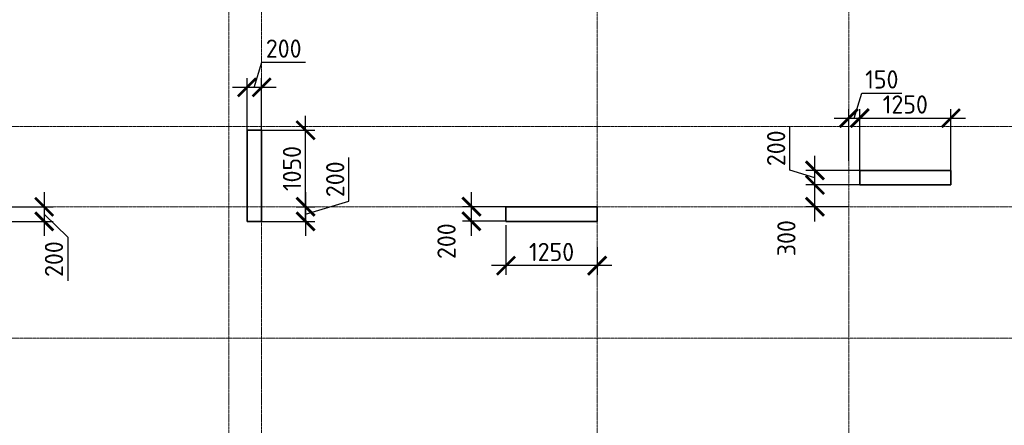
# Model space of a CAD drawing. Header units: millimetres. Extents: x 369815 to 1481759, y -423071 to -27917.
# Tile 5 of 256: x 449875 to 463375, y -372626 to -367062. Entities that reach past the tile are written whole.
import ezdxf

# ---------------------------------------------------------------- set-up
doc = ezdxf.new("R2010")
doc.units = ezdxf.units.MM
doc.linetypes.add('______5', pattern=[1100, 800, -100, 100, -100])
doc.linetypes.add('осевая', pattern=[50.8, 31.75, -6.35, 6.35, -6.35])
doc.layers.add('Колонна_ бетон', color=7, linetype='Continuous', lineweight=50, true_color=0xb4b496)
doc.layers.add('Оси', color=40, linetype='______5', lineweight=18)
doc.layers.add('РАЗМЕРЫ', color=1, linetype='Continuous', lineweight=9)
doc.styles.add('GOST-2.304_Type-B', font='GOST_Common.ttf')
doc.dimstyles.new('СПДС', dxfattribs={"dimscale": 100, "dimtxt": 2.5, "dimasz": 2.5, "dimexe": 1.25, "dimexo": 0, "dimtad": 1, "dimdec": 0, "dimtxsty": 'GOST-2.304_Type-B', "dimblk": 'ARCHTICK', "dimcen": 2.5, "dimdle": 2, "dimadec": 0, "dimazin": 2, "dimtfac": 0.75, "dimtdec": 0, "dimtmove": 1, "dimatfit": 3, "dimfxl": 1, "dimtolj": 1, "dimarcsym": 1})

# ---------------------------------------------------------------- blocks, each defined once
blk = doc.blocks.new('оси2')
at = {"layer": 'Оси', "color": 16, "linetype": 'осевая', "lineweight": 0, "ltscale": 0.5, "transparency": 33554687}
for p, q in [((996995.5, 5465.4), (996995.5, -20739.3)), ((1000445.5, 5465.4), (1000445.5, -20739.3)), ((991945.5, 4955.2), (991945.5, -20287.7)), ((992395.5, 4955.2), (992395.5, -20293.6)), ((979200, -4392.9), (1032582.1, -4392.9)), ((979200, -5492.9), (1032582.1, -5492.9)), ((979200, -7292.9), (1032582.1, -7292.9))]:
    blk.add_line(p, q, dxfattribs=at)
blk = doc.blocks.new('_ArchTick')
at = {"color": 0, "linetype": 'ByBlock', "const_width": 0.15}
blk.add_lwpolyline([(-0.5, -0.5), (0.5, 0.5)], dxfattribs=at)
blk = doc.blocks.new('*D1700')
at = {"layer": 'DEFPOINTS', "color": 0, "transparency": 16777216}
for p in [(449592, -369629), (449592, -369829), (450211, -369829)]:
    blk.add_point(p, dxfattribs=at)
at = {"layer": 'РАЗМЕРЫ', "color": 0, "lineweight": -2, "transparency": 16777216}
for p, q in [((450211, -369429), (450211, -370029)), ((449592, -369629), (450336, -369629)), ((450211, -369729), (450533, -370046)), ((449592, -369829), (450336, -369829)), ((450533, -370046), (450533, -370646))]:
    blk.add_line(p, q, dxfattribs=at)
at = {"layer": 'РАЗМЕРЫ', "color": 0, "lineweight": -2, "transparency": 16777216, "xscale": 250, "yscale": 250, "zscale": 250}
for p, rotation in [((450211, -369629), 90), ((450211, -369829), 270)]:
    blk.add_blockref('_ArchTick', p, dxfattribs=dict(at, rotation=rotation))
at = {"layer": 'РАЗМЕРЫ', "color": 0, "transparency": 16777216, "insert": (450345, -370346), "char_height": 250, "attachment_point": 5, "rotation": 90, "style": 'GOST-2.304_Type-B'}
blk.add_mtext('\\A1;200', dxfattribs=at)
blk = doc.blocks.new('*D1702')
at = {"layer": 'DEFPOINTS', "color": 0, "transparency": 16777216}
for p in [(453664, -369629, -560), (453192, -369829, -360), (453795, -369829)]:
    blk.add_point(p, dxfattribs=at)
at = {"layer": 'РАЗМЕРЫ', "color": 0, "lineweight": -2, "transparency": 16777216}
for p, q in [((454389, -369551), (454389, -368951)), ((453795, -369429), (453795, -370029)), ((453795, -369729), (454389, -369551)), ((453664, -369629), (453920, -369629)), ((453192, -369829), (453920, -369829))]:
    blk.add_line(p, q, dxfattribs=at)
at = {"layer": 'РАЗМЕРЫ', "color": 0, "lineweight": -2, "transparency": 16777216, "xscale": 250, "yscale": 250, "zscale": 250}
for p, rotation in [((453795, -369629), 90), ((453795, -369829), 270)]:
    blk.add_blockref('_ArchTick', p, dxfattribs=dict(at, rotation=rotation))
at = {"layer": 'РАЗМЕРЫ', "color": 0, "transparency": 16777216, "insert": (454201, -369251), "char_height": 250, "attachment_point": 5, "rotation": 90, "style": 'GOST-2.304_Type-B'}
blk.add_mtext('\\A1;200', dxfattribs=at)
blk = doc.blocks.new('*D1703')
at = {"layer": 'DEFPOINTS', "color": 0, "transparency": 16777216}
for p in [(453138, -368579, -200), (453795, -368579), (453664, -369629, -560)]:
    blk.add_point(p, dxfattribs=at)
at = {"layer": 'РАЗМЕРЫ', "color": 0, "lineweight": -2, "transparency": 16777216}
for p, q in [((453795, -369829), (453795, -368379)), ((453138, -368579), (453920, -368579)), ((453664, -369629), (453920, -369629))]:
    blk.add_line(p, q, dxfattribs=at)
at = {"layer": 'РАЗМЕРЫ', "color": 0, "lineweight": -2, "transparency": 16777216, "xscale": 250, "yscale": 250, "zscale": 250}
for p, rotation in [((453795, -368579), 90), ((453795, -369629), 270)]:
    blk.add_blockref('_ArchTick', p, dxfattribs=dict(at, rotation=rotation))
at = {"layer": 'РАЗМЕРЫ', "color": 0, "transparency": 16777216, "insert": (453608, -369104), "char_height": 250, "attachment_point": 5, "rotation": 90, "style": 'GOST-2.304_Type-B'}
blk.add_mtext('\\A1;1050', dxfattribs=at)
blk = doc.blocks.new('*D1704')
at = {"layer": 'DEFPOINTS', "color": 0, "transparency": 16777216}
for p in [(452992, -367990), (452992, -368629, -360), (453192, -368629, -360)]:
    blk.add_point(p, dxfattribs=at)
at = {"layer": 'РАЗМЕРЫ', "color": 0, "lineweight": -2, "transparency": 16777216}
for p, q in [((453092, -367990), (453195, -367646)), ((453195, -367646), (453795, -367646)), ((453392, -367990), (452792, -367990)), ((452992, -368629), (452992, -367865)), ((453192, -368629), (453192, -367865))]:
    blk.add_line(p, q, dxfattribs=at)
at = {"layer": 'РАЗМЕРЫ', "color": 0, "lineweight": -2, "transparency": 16777216, "xscale": 250, "yscale": 250, "zscale": 250, "rotation": 180}
blk.add_blockref('_ArchTick', (452992, -367990), dxfattribs=at)
at = {"layer": 'РАЗМЕРЫ', "color": 0, "lineweight": -2, "transparency": 16777216, "xscale": 250, "yscale": 250, "zscale": 250}
blk.add_blockref('_ArchTick', (453192, -367990), dxfattribs=at)
at = {"layer": 'РАЗМЕРЫ', "color": 0, "transparency": 16777216, "insert": (453495, -367458), "char_height": 250, "attachment_point": 5, "style": 'GOST-2.304_Type-B'}
blk.add_mtext('\\A1;200', dxfattribs=at)
blk = doc.blocks.new('*D1705')
at = {"layer": 'DEFPOINTS', "color": 0, "transparency": 16777216}
for p in [(456542, -369879), (457792, -370183), (456542, -370436)]:
    blk.add_point(p, dxfattribs=at)
at = {"layer": 'РАЗМЕРЫ', "color": 0, "lineweight": -2, "transparency": 16777216}
for p, q in [((456542, -369879), (456542, -370561)), ((457792, -370183), (457792, -370561)), ((457992, -370436), (456342, -370436))]:
    blk.add_line(p, q, dxfattribs=at)
at = {"layer": 'РАЗМЕРЫ', "color": 0, "lineweight": -2, "transparency": 16777216, "xscale": 250, "yscale": 250, "zscale": 250, "rotation": 180}
blk.add_blockref('_ArchTick', (456542, -370436), dxfattribs=at)
at = {"layer": 'РАЗМЕРЫ', "color": 0, "lineweight": -2, "transparency": 16777216, "xscale": 250, "yscale": 250, "zscale": 250}
blk.add_blockref('_ArchTick', (457792, -370436), dxfattribs=at)
at = {"layer": 'РАЗМЕРЫ', "color": 0, "transparency": 16777216, "insert": (457167, -370248), "char_height": 250, "attachment_point": 5, "style": 'GOST-2.304_Type-B'}
blk.add_mtext('\\A1;1250', dxfattribs=at)
blk = doc.blocks.new('*D1706')
at = {"layer": 'DEFPOINTS', "color": 0, "transparency": 16777216}
for p in [(456069, -369627), (456542, -369627), (456542, -369827)]:
    blk.add_point(p, dxfattribs=at)
at = {"layer": 'РАЗМЕРЫ', "color": 0, "lineweight": -2, "transparency": 16777216}
for p, q in [((456069, -370027), (456069, -369427)), ((456542, -369627), (455944, -369627)), ((456542, -369827), (455944, -369827))]:
    blk.add_line(p, q, dxfattribs=at)
at = {"layer": 'РАЗМЕРЫ', "color": 0, "lineweight": -2, "transparency": 16777216, "xscale": 250, "yscale": 250, "zscale": 250}
for p, rotation in [((456069, -369627), 90), ((456069, -369827), 270)]:
    blk.add_blockref('_ArchTick', p, dxfattribs=dict(at, rotation=rotation))
at = {"layer": 'РАЗМЕРЫ', "color": 0, "transparency": 16777216, "insert": (455727, -370100), "char_height": 250, "attachment_point": 5, "rotation": 90, "style": 'GOST-2.304_Type-B'}
blk.add_mtext('\\A1;200', dxfattribs=at)
blk = doc.blocks.new('*D1707')
at = {"layer": 'DEFPOINTS', "color": 0, "transparency": 16777216}
for p in [(460778, -369329), (461392, -369329, -200), (461242, -369629, -560)]:
    blk.add_point(p, dxfattribs=at)
at = {"layer": 'РАЗМЕРЫ', "color": 0, "lineweight": -2, "transparency": 16777216}
for p, q in [((460778, -369829), (460778, -369129)), ((461392, -369329), (460653, -369329)), ((461242, -369629), (460653, -369629))]:
    blk.add_line(p, q, dxfattribs=at)
at = {"layer": 'РАЗМЕРЫ', "color": 0, "lineweight": -2, "transparency": 16777216, "xscale": 250, "yscale": 250, "zscale": 250}
for p, rotation in [((460778, -369329), 90), ((460778, -369629), 270)]:
    blk.add_blockref('_ArchTick', p, dxfattribs=dict(at, rotation=rotation))
at = {"layer": 'РАЗМЕРЫ', "color": 0, "transparency": 16777216, "insert": (460387, -370059), "char_height": 250, "attachment_point": 5, "rotation": 90, "style": 'GOST-2.304_Type-B'}
blk.add_mtext('\\A1;300', dxfattribs=at)
blk = doc.blocks.new('*D1708')
at = {"layer": 'DEFPOINTS', "color": 0, "transparency": 16777216}
for p in [(460778, -369129), (461392, -369129, -200), (461392, -369329, -200)]:
    blk.add_point(p, dxfattribs=at)
at = {"layer": 'РАЗМЕРЫ', "color": 0, "lineweight": -2, "transparency": 16777216}
for p, q in [((460434, -369126), (460434, -368526)), ((460778, -369529), (460778, -368929)), ((460778, -369229), (460434, -369126)), ((461392, -369129), (460653, -369129)), ((461392, -369329), (460653, -369329))]:
    blk.add_line(p, q, dxfattribs=at)
at = {"layer": 'РАЗМЕРЫ', "color": 0, "lineweight": -2, "transparency": 16777216, "xscale": 250, "yscale": 250, "zscale": 250}
for p, rotation in [((460778, -369129), 90), ((460778, -369329), 270)]:
    blk.add_blockref('_ArchTick', p, dxfattribs=dict(at, rotation=rotation))
at = {"layer": 'РАЗМЕРЫ', "color": 0, "transparency": 16777216, "insert": (460246, -368826), "char_height": 250, "attachment_point": 5, "rotation": 90, "style": 'GOST-2.304_Type-B'}
blk.add_mtext('\\A1;200', dxfattribs=at)
blk = doc.blocks.new('*D1709')
at = {"layer": 'DEFPOINTS', "color": 0, "transparency": 16777216}
for p in [(461392, -368412), (461242, -368996), (461392, -369181, -360)]:
    blk.add_point(p, dxfattribs=at)
at = {"layer": 'РАЗМЕРЫ', "color": 0, "lineweight": -2, "transparency": 16777216}
for p, q in [((461317, -368412), (461420, -368068)), ((461420, -368068), (461970, -368068)), ((461242, -368996), (461242, -368287)), ((461392, -369181), (461392, -368287)), ((461042, -368412), (461592, -368412))]:
    blk.add_line(p, q, dxfattribs=at)
at = {"layer": 'РАЗМЕРЫ', "color": 0, "lineweight": -2, "transparency": 16777216, "xscale": 250, "yscale": 250, "zscale": 250, "rotation": 180}
blk.add_blockref('_ArchTick', (461242, -368412), dxfattribs=at)
at = {"layer": 'РАЗМЕРЫ', "color": 0, "lineweight": -2, "transparency": 16777216, "xscale": 250, "yscale": 250, "zscale": 250}
blk.add_blockref('_ArchTick', (461392, -368412), dxfattribs=at)
at = {"layer": 'РАЗМЕРЫ', "color": 0, "transparency": 16777216, "insert": (461695, -367881), "char_height": 250, "attachment_point": 5, "style": 'GOST-2.304_Type-B'}
blk.add_mtext('\\A1;150', dxfattribs=at)
blk = doc.blocks.new('*D1710')
at = {"layer": 'DEFPOINTS', "color": 0, "transparency": 16777216}
for p in [(461392, -368524), (462642, -368412), (462642, -369181, -360)]:
    blk.add_point(p, dxfattribs=at)
at = {"layer": 'РАЗМЕРЫ', "color": 0, "lineweight": -2, "transparency": 16777216}
for p, q in [((461392, -368524), (461392, -368287)), ((462642, -369181), (462642, -368287)), ((461192, -368412), (462842, -368412))]:
    blk.add_line(p, q, dxfattribs=at)
at = {"layer": 'РАЗМЕРЫ', "color": 0, "lineweight": -2, "transparency": 16777216, "xscale": 250, "yscale": 250, "zscale": 250, "rotation": 180}
blk.add_blockref('_ArchTick', (461392, -368412), dxfattribs=at)
at = {"layer": 'РАЗМЕРЫ', "color": 0, "lineweight": -2, "transparency": 16777216, "xscale": 250, "yscale": 250, "zscale": 250}
blk.add_blockref('_ArchTick', (462642, -368412), dxfattribs=at)
at = {"layer": 'РАЗМЕРЫ', "color": 0, "transparency": 16777216, "insert": (462017, -368225), "char_height": 250, "attachment_point": 5, "style": 'GOST-2.304_Type-B'}
blk.add_mtext('\\A1;1250', dxfattribs=at)

msp = doc.modelspace()

# ---------------------------------------------------------------- linework, layer by layer
at = {"layer": 'Колонна_ бетон', "color": 180, "linetype": 'Continuous', "lineweight": 35, "transparency": 33554687}
for p, q in [((453191.9, -368578.9, -200), (452991.9, -368578.9, -200)), ((452991.9, -369828.9, -200), (452991.9, -368578.9, -200)), ((453191.9, -369828.9, -200), (453191.9, -368578.9, -200)), ((461391.9, -369328.9, -200), (461391.9, -369128.9, -200)), ((462641.9, -369128.9, -200), (461391.9, -369128.9, -200)), ((462641.9, -369328.9, 360), (462641.9, -369128.9, 360)), ((461391.9, -369328.9, -200), (462641.9, -369328.9, -200)), ((456541.9, -369828.9, -200), (456541.9, -369628.9, -200)), ((456541.9, -369628.9, -200), (457791.9, -369628.9, -200)), ((457791.9, -369628.9, -200), (457791.9, -369828.9, -200)), ((452991.9, -369828.9, -200), (453191.9, -369828.9, -200)), ((456541.9, -369828.9, -200), (457791.9, -369828.9, -200))]:
    msp.add_line(p, q, dxfattribs=at)

# ---------------------------------------------------------------- block references
at = {"layer": 'РАЗМЕРЫ'}
msp.add_blockref('оси2', (-539203.5, -364136, -560), dxfattribs=at)

# ---------------------------------------------------------------- dimensions: what is measured, and where the dimension line sits
at = {"layer": 'РАЗМЕРЫ', "color": 146, "true_color": 0x006272}
for base, p1, p2, picture, middle in [((452992, -367989.5), (453191.9, -368628.9, -360), (452992, -368628.9, -360), '*D1704', (453257.6, -367458.3)), ((461392, -368412), (461241.9, -368996), (461392, -369180.5, -360), '*D1709', (461482.6, -367880.8)), ((462642, -368412), (461392, -368524), (462642, -369180.5, -360), '*D1710', (462017, -368224.5)), ((456542, -370435.8), (457791.9, -370183), (456542, -369878.9), '*D1705', (457167, -370248.3))]:
    dim = msp.add_linear_dim(base=base, p1=p1, p2=p2, dimstyle='СПДС', override={"dimtofl": 0}, dxfattribs=at)
    dim.commit()
    dim.dimension.update_dxf_attribs({"geometry": picture, "text_midpoint": middle})
for base, p1, p2, picture, middle in [((453795.1, -368578.9), (453663.7, -369628.9, -560), (453137.6, -368578.9, -200), '*D1703', (453607.6, -369103.9)), ((460777.6, -369128.9), (461392, -369328.9, -200), (461392, -369128.9, -200), '*D1708', (460246.4, -369063.2)), ((453795.1, -369828.9), (453663.7, -369628.9, -560), (453191.9, -369828.9, -360), '*D1702', (454201.4, -369488.2))]:
    dim = msp.add_linear_dim(base=base, p1=p1, p2=p2, angle=90, dimstyle='СПДС', override={"dimtofl": 0}, dxfattribs=at)
    dim.commit()
    dim.dimension.update_dxf_attribs({"geometry": picture, "text_midpoint": middle})
for base, p1, p2, picture, middle in [((460777.6, -369328.9), (461242, -369628.9, -560), (461392, -369328.9, -200), '*D1707', (460574.6, -370058.5)), ((450211.1, -369828.9), (449592, -369628.9), (449592, -369828.9), '*D1700', (450532.6, -370108.6)), ((456068.6, -369626.8, -360), (456542, -369826.8, -360), (456542, -369626.8, -360), '*D1706', (455914.2, -370100, -360))]:
    dim = msp.add_linear_dim(base=base, p1=p1, p2=p2, angle=90, dimstyle='СПДС', override={"dimtofl": 0}, dxfattribs=at)
    dim.commit()
    dim.dimension.update_dxf_attribs({"geometry": picture, "text_midpoint": middle, "dimtype": 160})

doc.saveas('drawing.dxf')
